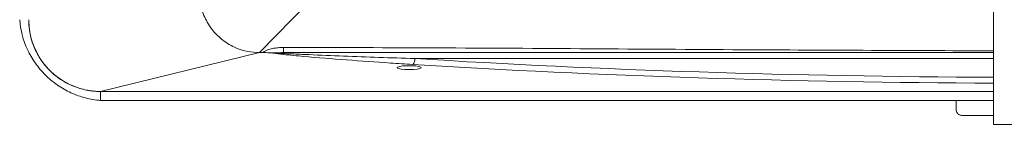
# Model space of a CAD drawing. Header units: millimetres. Extents: x -96593 to 66336, y -23969 to 7139.
# Tile 71 of 256: x -89900 to -89873, y -5283 to -5280. Entities that reach past the tile are written whole.
import ezdxf

# ---------------------------------------------------------------- set-up
doc = ezdxf.new("R2010")
doc.units = ezdxf.units.MM
doc.layers.add('mm_punktwstawienia', color=1, linetype='Continuous', lineweight=50)

# ---------------------------------------------------------------- blocks, each defined once
blk = doc.blocks.new('W_Z_TYLU')
at = {"color": 7, "linetype": 'Continuous', "lineweight": 13}
for p, q in [((312.888, 455.768), (312.888, 448.051)), ((283.088, 449.151), (288.388, 450.451)), ((288.388, 450.451), (288.494, 450.451)), ((312.888, 450.251), (293.574, 450.251)), ((293.466, 450.011), (293.31, 450.011)), ((312.888, 449.151), (283.088, 449.151)), ((283.088, 448.851), (283.088, 449.151)), ((311.638, 448.551), (311.638, 448.851)), ((312.888, 448.851), (311.638, 448.851)), ((312.888, 448.351), (311.838, 448.351)), ((312.888, 448.051), (315.888, 448.051))]:
    blk.add_line(p, q, dxfattribs=at)
at = {"color": 7, "linetype": 'Continuous', "lineweight": 13, "flags": 128}
blk.add_lwpolyline([(288.388, 450.451), (289.497, 451.577), (290.597, 452.694), (291.685, 453.8), (292.759, 454.89), (293.814, 455.962), (294.849, 457.013), (295.861, 458.039), (296.846, 459.039)], dxfattribs=at)
at = {"color": 7, "linetype": 'Continuous', "lineweight": 13}
for centre, radius, start, end in [((283.088, 451.551), 2.4, 180, 270), ((313.637, 450.584), 24.445, 179.9097, 180.3102), ((293.324, 450.231), 0.252, 315.3582, 4.6836)]:
    blk.add_arc(centre, radius, start, end, dxfattribs=at)
for centre, major_axis, ratio, start_param, end_param in [((314.388, 459.079), (58, 0), 0.16306, 4.345354, 4.686524), ((293.388, 449.948), (0.4, 0), 0.1625, 1.767228, 7.65755), ((314.388, 458.882), (58.2, 0), 0.1625, 4.345354, 4.686613)]:
    blk.add_ellipse(centre, major_axis=major_axis, ratio=ratio, start_param=start_param, end_param=end_param, dxfattribs=at)
for points, knots in [([(286.648, 451.464), (286.563, 451.614), (286.499, 451.772), (286.443, 451.981), (286.434, 452.023), (286.417, 452.108), (286.41, 452.15), (286.393, 452.279), (286.388, 452.365), (286.388, 452.451)], [0, 0, 0, 0, 0.5, 0.5, 0.625, 0.625, 0.75, 0.75, 1, 1, 1, 1]), ([(280.388, 451.551), (280.413, 451.207), (280.546, 450.697), (280.899, 450.087), (281.235, 449.688), (281.643, 449.35), (282.093, 449.093), (282.584, 448.919), (282.918, 448.864), (283.088, 448.851)], [0, 0, 0, 0, 0.25, 0.375, 0.5, 0.625, 0.75, 0.875, 1, 1, 1, 1]), ([(283.088, 449.151), (283.072, 449.152), (283.041, 449.152), (282.994, 449.153), (282.946, 449.155), (282.9, 449.159), (282.853, 449.163), (282.806, 449.168), (282.759, 449.174), (282.713, 449.181), (282.666, 449.189), (282.558, 449.209), (282.39, 449.251), (282.168, 449.331), (281.955, 449.431), (281.685, 449.593), (281.38, 449.843), (281.129, 450.149), (280.968, 450.418), (280.867, 450.632), (280.787, 450.854), (280.742, 451.037), (280.717, 451.176), (280.704, 451.269), (280.695, 451.363), (280.689, 451.457), (280.688, 451.52), (280.688, 451.551)], [0, 0, 0, 0, 0.012521, 0.025026, 0.03752, 0.050008, 0.062494, 0.074984, 0.087481, 0.099992, 0.112521, 0.125072, 0.187649, 0.250099, 0.312511, 0.375131, 0.500003, 0.624875, 0.68748, 0.749907, 0.812342, 0.874933, 0.900008, 0.925013, 0.949988, 0.97497, 1, 1, 1, 1]), ([(287.159, 450.873), (287.126, 450.899), (287.094, 450.926), (287.032, 450.981), (287.002, 451.009), (286.915, 451.096), (286.86, 451.158), (286.81, 451.223)], [0, 0, 0, 0, 0.25, 0.25, 0.5, 0.5, 1, 1, 1, 1]), ([(287.159, 450.873), (287.301, 450.763), (287.685, 450.539), (288.126, 450.451), (288.388, 450.451)], [0.5788239, 0.5788239, 0.5788239, 0.5788239, 0.75, 1, 1, 1, 1]), ([(288.494, 450.451), (288.518, 450.47), (288.544, 450.487), (288.598, 450.515), (288.626, 450.527), (288.683, 450.549), (288.712, 450.558), (288.771, 450.575), (288.8, 450.582), (288.889, 450.601), (288.949, 450.609), (289.07, 450.62), (289.131, 450.622), (289.192, 450.622)], [0, 0, 0, 0, 0.125, 0.125, 0.25, 0.25, 0.375, 0.375, 0.5, 0.5, 0.75, 0.75, 1, 1, 1, 1]), ([(289.192, 450.622), (290.792, 450.619), (295.791, 450.61), (303.69, 450.544), (309.988, 450.521), (312.888, 450.51)], [0, 0, 0, 0, 0.202554, 0.632929, 1, 1, 1, 1]), ([(288.807, 450.44), (288.719, 450.445), (288.616, 450.451), (288.509, 450.451), (288.494, 450.451)], [0, 0, 0, 0, 0.8642, 1, 1, 1, 1]), ([(288.907, 450.438), (288.907, 450.438), (288.904, 450.438), (288.888, 450.438), (288.855, 450.438), (288.825, 450.439), (288.807, 450.44)], [0, 0, 0, 0, 0.009446, 0.064272, 0.483962, 1, 1, 1, 1]), ([(293.503, 450.054), (293.255, 450.07), (292.51, 450.117), (291.288, 450.204), (290.091, 450.3), (289.297, 450.378), (288.933, 450.416), (288.827, 450.436), (288.807, 450.44)], [0, 0, 0, 0, 0.1510263, 0.4536833, 0.7561941, 0.9072997, 0.98295, 1, 1, 1, 1]), ([(288.907, 450.438), (288.951, 450.435), (288.996, 450.433), (289.088, 450.427), (289.134, 450.425), (289.273, 450.417), (289.367, 450.412), (289.65, 450.399), (289.841, 450.39), (290.417, 450.365), (290.805, 450.349), (291.587, 450.319), (291.981, 450.305), (292.774, 450.277), (293.173, 450.264), (293.574, 450.251)], [0, 0, 0, 0, 0.03125, 0.03125, 0.0625, 0.0625, 0.125, 0.125, 0.25, 0.25, 0.5, 0.5, 0.75, 0.75, 1, 1, 1, 1]), ([(312.888, 450.451), (309.988, 450.451), (303.69, 450.451), (295.791, 450.451), (290.792, 450.451), (289.192, 450.451)], [0, 0, 0, 0, 0.367066, 0.797435, 1, 1, 1, 1]), ([(311.638, 448.551), (311.638, 448.529), (311.642, 448.507), (311.657, 448.463), (311.669, 448.442), (311.693, 448.413), (311.702, 448.404), (311.723, 448.387), (311.735, 448.379), (311.761, 448.366), (311.775, 448.361), (311.806, 448.353), (311.822, 448.351), (311.838, 448.351)], [0, 0, 0, 0, 0.25, 0.25, 0.5, 0.5, 0.625, 0.625, 0.75, 0.75, 0.875, 0.875, 1, 1, 1, 1])]:
    blk.add_open_spline(points, degree=3, knots=knots, dxfattribs=at)
for points in [[(286.648, 451.464), (286.696, 451.38), (286.75, 451.299), (286.81, 451.223)], [(289.192, 450.451), (289.097, 450.451), (289.002, 450.448), (288.907, 450.438)], [(311.638, 448.851), (302.086, 448.851), (292.541, 448.851), (283.088, 448.851)]]:
    blk.add_open_spline(points, degree=3, dxfattribs=at)
blk = doc.blocks.new('A$C2E197AD3')
at = {"color": 252, "lineweight": 13, "xscale": 0.8500000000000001, "yscale": 0.8500000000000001, "zscale": 0.8500000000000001}
blk.add_blockref('W_Z_TYLU', (1233.613, 1496.992), dxfattribs=at)

msp = doc.modelspace()

# ---------------------------------------------------------------- block references
at = {"layer": 'mm_punktwstawienia', "lineweight": 60}
msp.add_blockref('A$C2E197AD3', (-91372.404, -7160.741), dxfattribs=at)

doc.saveas('drawing.dxf')
